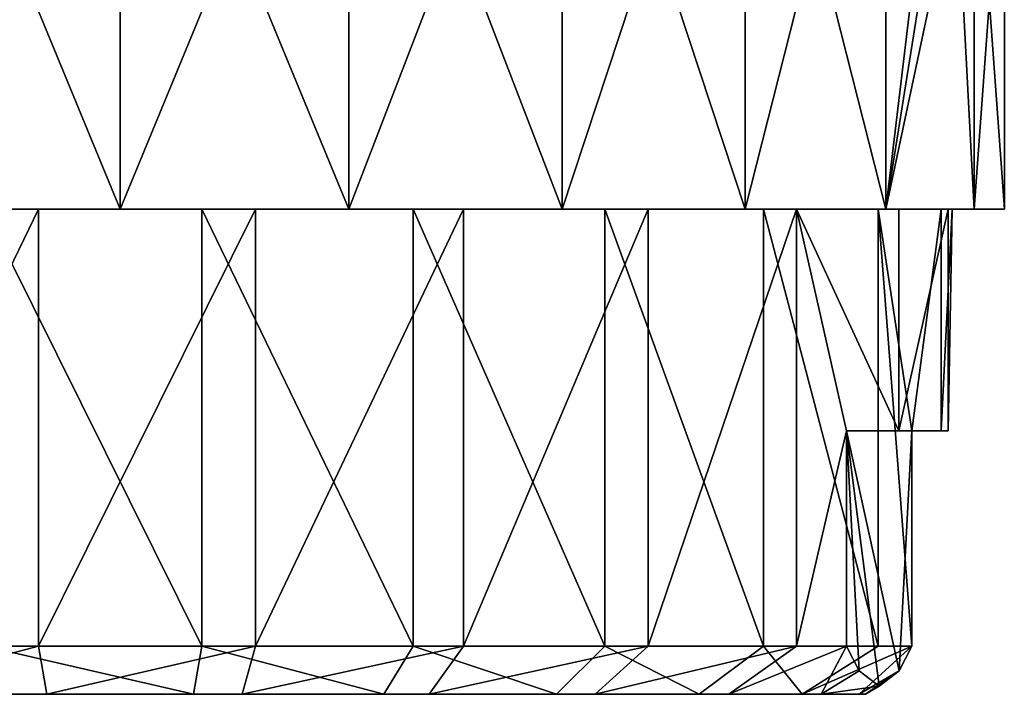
# Model space of a CAD drawing. Extents: x -0.025 to 0.025, y -0.105 to 0.041.
# Tile 2 of 124: x -0.001 to 0.013, y -0.105 to -0.096. Entities that reach past the tile are written whole.
import ezdxf

# ---------------------------------------------------------------- set-up
doc = ezdxf.new("R2010")
doc.units = 0
doc.layers.add('mesh', color=7, linetype='CONTINUOUS')

msp = doc.modelspace()

# ---------------------------------------------------------------- meshes
at = {"layer": 'mesh'}
mesh = msp.add_polyface(dxfattribs=at)
corners = [(0.006362, -0.091054, 0.143613), (0.006352, -0.09101, 0.143423), (0.004378, -0.091415, 0.143718), (0.012057, -0.092468, 0.088786), (0.012057, -0.092468, 0.084477), (0.012372, -0.092468, 0.085486), (0.012372, -0.092468, 0.092085), (0.012057, -0.092468, 0.093094), (0.012807, -0.092468, 0.088786), (0.012057, -0.089718, 0.088786), (0.012057, -0.090141, 0.08557), (0.006432, -0.098468, 0.077744), (0.005009, -0.098468, 0.077855), (0.007669, -0.098468, 0.079509), (0.003356, -0.098468, 0.07647), (0.006432, -0.098468, 0.099827), (0.007046, -0.098468, 0.09854), (0.004284, -0.098468, 0.100016), (0.009072, -0.098468, 0.097801), (0.009333, -0.098468, 0.096398), (0.011098, -0.098468, 0.095161), (0.010987, -0.098468, 0.093738), (0.012372, -0.098468, 0.092085), (0.011896, -0.098468, 0.09074), (0.012807, -0.098468, 0.088786), (0.011098, -0.090468, 0.095161), (0.012057, -0.090468, 0.093094), (0.012372, -0.098468, 0.085486), (0.011098, -0.098468, 0.082411), (0.009072, -0.090468, 0.097801), (0.006432, -0.090468, 0.099827), (0.003356, -0.090468, 0.101101), (0.003356, -0.098468, 0.101101), (0.006432, -0.090468, 0.077744), (0.009072, -0.090468, 0.07977), (0.009072, -0.098468, 0.07977), (0.011098, -0.090468, 0.082411), (0.012057, -0.090468, 0.084477), (0.004373, -0.091389, 0.144077), (0.004366, -0.091342, 0.144254), (0.006363, -0.091065, 0.143997)]
mesh.append_faces([[corners[k] for k in face] for face in [(0, 1, 2, 2), (3, 4, 5, 5), (3, 6, 7, 7), (3, 8, 6, 6), (5, 8, 3, 3), (9, 3, 7, 7), (10, 4, 3, 3), (11, 12, 13, 13), (14, 12, 11, 11), (15, 16, 17, 17), (18, 16, 15, 15), (18, 19, 16, 16), (20, 19, 18, 18), (20, 21, 19, 19), (22, 21, 20, 20), (22, 23, 21, 21), (24, 23, 22, 22), (25, 26, 7, 7), (20, 7, 6, 6), (24, 8, 27, 27), (24, 6, 8, 8), (22, 6, 24, 24), (22, 20, 6, 6), (27, 4, 28, 28), (27, 5, 4, 4), (8, 5, 27, 27), (20, 25, 7, 7), (20, 29, 25, 25), (18, 29, 20, 20), (18, 30, 29, 29), (15, 30, 18, 18), (15, 31, 30, 30), (32, 31, 15, 15), (11, 33, 14, 14), (11, 34, 33, 33), (35, 34, 11, 11), (35, 36, 34, 34), (28, 36, 35, 35), (28, 37, 36, 36), (4, 37, 28, 28), (38, 39, 40, 40)]])
mesh = msp.add_polyface(dxfattribs=at)
corners = [(-0.002838, -0.091453, 0.143538), (0.00077, -0.091677, 0.143697), (-0.002832, -0.091409, 0.143363), (-0.000808, -0.091343, 0.142825), (-0.000195, -0.091525, 0.143142), (0.000769, -0.091539, 0.143151), (-0.000811, -0.091464, 0.143116), (-0.006318, -0.098468, 0.077744), (-0.004171, -0.098468, 0.077555), (-0.003243, -0.098468, 0.07647), (-0.006933, -0.098468, 0.079031), (-0.006318, -0.098468, 0.099827), (-0.004896, -0.098468, 0.099716), (-0.007556, -0.098468, 0.098062), (-0.003243, -0.098468, 0.101101), (-0.001898, -0.098468, 0.100625), (0.000057, -0.098468, 0.101536), (0.001233, -0.098468, 0.100728), (-0.003243, -0.090468, 0.101101), (0.000057, -0.090468, 0.101536), (-0.006318, -0.090468, 0.099827), (-0.008959, -0.090468, 0.097801), (-0.003243, -0.090468, 0.07647), (-0.006318, -0.090468, 0.077744), (0.000057, -0.090468, 0.076036), (0.000057, -0.098468, 0.076036), (0.000767, -0.091269, 0.144761), (0.000768, -0.091487, 0.144466), (-0.002822, -0.091331, 0.144422), (0.00077, -0.091617, 0.14414), (-0.00284, -0.091472, 0.143896), (-0.002837, -0.091448, 0.144075), (0.00077, -0.091638, 0.143471), (0.00077, -0.091595, 0.143304), (-0.002823, -0.091342, 0.143189), (-0.002794, -0.091269, 0.143032), (-0.002831, -0.091401, 0.144252), (-0.004824, -0.091124, 0.144183), (0.00077, -0.091669, 0.143803), (-0.002841, -0.091474, 0.143717), (-0.004831, -0.091145, 0.14361), (-0.004834, -0.091164, 0.143802), (-0.004832, -0.091157, 0.143994), (0.000768, -0.091357, 0.142836)]
mesh.append_faces([[corners[k] for k in face] for face in [(0, 1, 2, 2), (3, 4, 5, 5), (6, 4, 3, 3), (7, 8, 9, 9), (7, 10, 8, 8), (11, 12, 13, 13), (14, 12, 11, 11), (14, 15, 12, 12), (16, 15, 14, 14), (16, 17, 15, 15), (16, 18, 19, 19), (14, 18, 16, 16), (14, 20, 18, 18), (11, 20, 14, 14), (11, 21, 20, 20), (7, 22, 23, 23), (9, 22, 7, 7), (9, 24, 22, 22), (25, 24, 9, 9), (26, 27, 28, 28), (29, 30, 31, 31), (2, 1, 32, 32), (32, 33, 34, 34), (34, 6, 35, 35), (33, 6, 34, 34), (33, 4, 6, 6), (33, 5, 4, 4), (28, 27, 36, 36), (31, 27, 29, 29), (31, 36, 27, 27), (37, 36, 31, 31), (2, 32, 34, 34), (38, 1, 0, 0), (39, 38, 0, 0), (40, 41, 39, 39), (42, 31, 30, 30), (30, 39, 41, 41), (29, 39, 30, 30), (29, 38, 39, 39), (3, 5, 43, 43), (35, 6, 3, 3)]])
mesh = msp.add_polyface(dxfattribs=at)
corners = [(0.004378, -0.091415, 0.143718), (0.004375, -0.091394, 0.14354), (0.00077, -0.091677, 0.143697), (0.006352, -0.09101, 0.143423), (0.002349, -0.091444, 0.143118), (0.002343, -0.091317, 0.142826), (0.001929, -0.091498, 0.143137), (0.004264, -0.091107, 0.142837), (0.003356, -0.098468, 0.07647), (0.002011, -0.098468, 0.076946), (0.005009, -0.098468, 0.077855), (0.000057, -0.098468, 0.076036), (-0.00112, -0.098468, 0.076843), (0.003356, -0.098468, 0.101101), (0.001233, -0.098468, 0.100728), (0.000057, -0.098468, 0.101536), (0.004284, -0.098468, 0.100016), (0.006432, -0.098468, 0.099827), (0.000057, -0.090468, 0.101536), (0.003356, -0.090468, 0.101101), (0.003356, -0.090468, 0.07647), (0.000057, -0.090468, 0.076036), (0.006432, -0.090468, 0.077744), (0.004671, -0.091145, 0.143012), (0.004345, -0.091187, 0.143027), (0.004359, -0.091283, 0.14319), (0.00077, -0.091595, 0.143304), (0.000769, -0.091539, 0.143151), (0.00077, -0.091638, 0.143471), (0.004377, -0.091413, 0.143898), (0.00077, -0.091617, 0.14414), (0.004373, -0.091389, 0.144077), (0.00077, -0.091669, 0.143803), (0.000768, -0.091487, 0.144466), (0.004356, -0.091272, 0.144424), (0.004366, -0.091342, 0.144254), (0.006363, -0.091065, 0.143997), (0.006366, -0.091072, 0.143805), (0.004368, -0.09135, 0.143365), (0.000767, -0.091269, 0.144761), (0.004342, -0.091178, 0.144587), (0.006339, -0.090972, 0.144369), (0.000768, -0.091357, 0.142836), (0.000766, -0.091103, 0.142395)]
mesh.append_faces([[corners[k] for k in face] for face in [(0, 1, 2, 2), (0, 3, 1, 1), (4, 5, 6, 6), (7, 5, 4, 4), (8, 9, 10, 10), (11, 9, 8, 8), (11, 12, 9, 9), (13, 14, 15, 15), (13, 16, 14, 14), (17, 16, 13, 13), (13, 18, 19, 19), (15, 18, 13, 13), (11, 20, 21, 21), (8, 20, 11, 11), (8, 22, 20, 20), (23, 24, 25, 25), (26, 6, 27, 27), (26, 4, 6, 6), (25, 4, 26, 26), (25, 24, 4, 4), (28, 2, 1, 1), (29, 30, 31, 31), (29, 32, 30, 30), (0, 32, 29, 29), (2, 32, 0, 0), (33, 34, 35, 35), (30, 35, 31, 31), (30, 33, 35, 35), (36, 29, 31, 31), (37, 0, 29, 29), (38, 26, 28, 28), (38, 25, 26, 26), (33, 39, 40, 40), (34, 33, 40, 40), (41, 35, 34, 34), (38, 28, 1, 1), (6, 42, 27, 27), (6, 5, 42, 42), (4, 24, 7, 7), (5, 43, 42, 42)]])
mesh = msp.add_polyface(dxfattribs=at)
corners = [(-0.003243, -0.098468, 0.07647), (-0.00112, -0.098468, 0.076843), (0.000057, -0.098468, 0.076036), (-0.004171, -0.098468, 0.077555), (-0.00112, -0.104775, 0.076843), (0.002011, -0.098468, 0.076946), (-0.004171, -0.104775, 0.077555), (-0.006933, -0.104775, 0.079031), (-0.006933, -0.098468, 0.079031), (-0.00922, -0.104775, 0.081173), (-0.007556, -0.098468, 0.098062), (-0.004896, -0.104775, 0.099716), (-0.007556, -0.104775, 0.098062), (-0.004896, -0.098468, 0.099716), (-0.001898, -0.104775, 0.100625), (-0.001898, -0.098468, 0.100625), (0.001233, -0.104775, 0.100728), (0.001233, -0.098468, 0.100728), (-0.006234, -0.105468, 0.080007), (-0.008292, -0.105468, 0.081934), (-0.003748, -0.105468, 0.078678), (-0.001002, -0.105468, 0.078038), (0.002011, -0.104775, 0.076946), (0.001816, -0.105468, 0.07813), (0.001115, -0.105468, 0.099533), (-0.001703, -0.105468, 0.099441), (-0.004401, -0.105468, 0.098623), (-0.006795, -0.105468, 0.097134), (0.000057, -0.105468, 0.088786), (-0.009781, -0.105468, 0.084328), (-0.010599, -0.105468, 0.087026), (-0.010051, -0.105468, 0.09259), (-0.008722, -0.105468, 0.095076), (-0.010691, -0.105468, 0.089844)]
mesh.append_faces([[corners[k] for k in face] for face in [(0, 1, 2, 2), (0, 3, 1, 1), (1, 4, 5, 5), (1, 6, 4, 4), (3, 6, 1, 1), (3, 7, 6, 6), (8, 7, 3, 3), (8, 9, 7, 7), (10, 11, 12, 12), (13, 11, 10, 10), (13, 14, 11, 11), (15, 14, 13, 13), (15, 16, 14, 14), (17, 16, 15, 15), (18, 7, 19, 19), (18, 6, 7, 7), (20, 6, 18, 18), (20, 4, 6, 6), (21, 4, 20, 20), (21, 22, 4, 4), (23, 22, 21, 21), (24, 14, 16, 16), (25, 14, 24, 24), (25, 11, 14, 14), (26, 11, 25, 25), (26, 12, 11, 11), (27, 12, 26, 26), (25, 24, 28, 28), (28, 20, 18, 18), (28, 21, 20, 20), (23, 21, 28, 28), (28, 29, 30, 30), (28, 19, 29, 29), (18, 19, 28, 28), (28, 31, 32, 32), (28, 33, 31, 31), (30, 33, 28, 28), (28, 26, 25, 25), (28, 27, 26, 26), (32, 27, 28, 28)]])
mesh = msp.add_polyface(dxfattribs=at)
corners = [(0.009072, -0.098468, 0.07977), (0.007669, -0.098468, 0.079509), (0.009811, -0.098468, 0.081796), (0.006432, -0.098468, 0.077744), (0.007669, -0.104775, 0.079509), (0.009811, -0.104775, 0.081796), (0.005009, -0.104775, 0.077855), (0.005009, -0.098468, 0.077855), (0.002011, -0.104775, 0.076946), (0.002011, -0.098468, 0.076946), (-0.00112, -0.104775, 0.076843), (0.001233, -0.098468, 0.100728), (0.004284, -0.104775, 0.100016), (0.001233, -0.104775, 0.100728), (0.004284, -0.098468, 0.100016), (0.007046, -0.104775, 0.09854), (0.007046, -0.098468, 0.09854), (0.009333, -0.104775, 0.096398), (0.009333, -0.098468, 0.096398), (0.001816, -0.105468, 0.07813), (0.004514, -0.105468, 0.078948), (0.006908, -0.105468, 0.080437), (0.008835, -0.105468, 0.082495), (0.010164, -0.105468, 0.084981), (0.010533, -0.104775, 0.082934), (0.008405, -0.105468, 0.095637), (0.009894, -0.105468, 0.093243), (0.006347, -0.105468, 0.097564), (0.003861, -0.105468, 0.098893), (0.001115, -0.105468, 0.099533), (0.000057, -0.105468, 0.088786), (0.010712, -0.105468, 0.090545), (0.010805, -0.105468, 0.087727)]
mesh.append_faces([[corners[k] for k in face] for face in [(0, 1, 2, 2), (3, 1, 0, 0), (2, 4, 5, 5), (1, 4, 2, 2), (1, 6, 4, 4), (7, 6, 1, 1), (7, 8, 6, 6), (9, 8, 7, 7), (9, 10, 8, 8), (11, 12, 13, 13), (14, 12, 11, 11), (14, 15, 12, 12), (16, 15, 14, 14), (16, 17, 15, 15), (18, 17, 16, 16), (19, 6, 8, 8), (20, 6, 19, 19), (20, 4, 6, 6), (21, 4, 20, 20), (21, 5, 4, 4), (22, 5, 21, 21), (23, 24, 22, 22), (25, 17, 26, 26), (25, 15, 17, 17), (27, 15, 25, 25), (27, 12, 15, 15), (28, 12, 27, 27), (28, 13, 12, 12), (29, 13, 28, 28), (30, 28, 27, 27), (30, 29, 28, 28), (30, 26, 31, 31), (30, 25, 26, 26), (27, 25, 30, 30), (30, 23, 22, 22), (30, 32, 23, 23), (31, 32, 30, 30), (30, 20, 19, 19), (30, 21, 20, 20), (22, 21, 30, 30)]])
mesh = msp.add_polyface(dxfattribs=at)
corners = [(0.012807, -0.098468, 0.088786), (0.012057, -0.098468, 0.088786), (0.011896, -0.098468, 0.09074), (0.011999, -0.098468, 0.087609), (0.012372, -0.098468, 0.085486), (0.011287, -0.098468, 0.084558), (0.011098, -0.098468, 0.082411), (0.009811, -0.098468, 0.081796), (0.009072, -0.098468, 0.07977), (0.009811, -0.104775, 0.081796), (0.010533, -0.104775, 0.082934), (0.010533, -0.101668, 0.082934), (0.011287, -0.101668, 0.084558), (0.011999, -0.101668, 0.087609), (0.011896, -0.101668, 0.09074), (0.011474, -0.101668, 0.09248), (0.010987, -0.098468, 0.093738), (0.009333, -0.098468, 0.096398), (0.010987, -0.104775, 0.093738), (0.009333, -0.104775, 0.096398), (0.011474, -0.104775, 0.09248), (0.010805, -0.105468, 0.087727), (0.011004, -0.105352, 0.087707), (0.010164, -0.105468, 0.084981), (0.011292, -0.105128, 0.09064), (0.010712, -0.105468, 0.090545), (0.009894, -0.105468, 0.093243), (0.008835, -0.105468, 0.082495), (0.010715, -0.105128, 0.084774)]
mesh.append_faces([[corners[k] for k in face] for face in [(0, 1, 2, 2), (0, 3, 1, 1), (4, 3, 0, 0), (4, 5, 3, 3), (6, 5, 4, 4), (6, 7, 5, 5), (8, 7, 6, 6), (9, 10, 11, 11), (7, 11, 12, 12), (12, 5, 7, 7), (12, 3, 5, 5), (13, 3, 12, 12), (13, 1, 3, 3), (14, 1, 13, 13), (14, 2, 1, 1), (15, 2, 14, 14), (15, 16, 2, 2), (7, 9, 11, 11), (17, 18, 19, 19), (16, 18, 17, 17), (16, 20, 18, 18), (15, 20, 16, 16), (21, 22, 23, 23), (21, 24, 22, 22), (25, 24, 21, 21), (25, 20, 24, 24), (26, 20, 25, 25), (27, 10, 9, 9), (23, 28, 10, 10), (22, 28, 23, 23), (26, 18, 20, 20), (26, 19, 18, 18), (14, 11, 15, 15), (14, 12, 11, 11), (13, 12, 14, 14), (11, 10, 28, 28), (24, 20, 15, 15), (11, 24, 15, 15), (11, 22, 24, 24), (28, 22, 11, 11)]])

doc.saveas('drawing.dxf')
